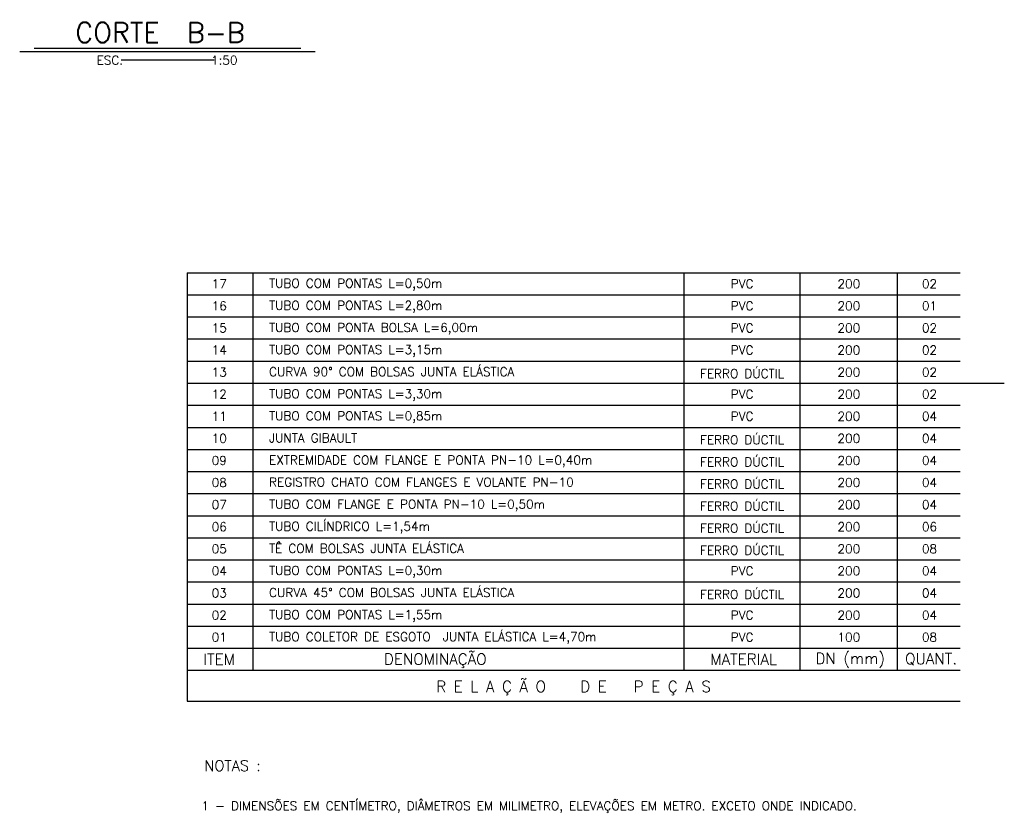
# Model space of a CAD drawing. Extents: x 7029 to 12036, y 4380 to 7055.
# Tile 9 of 12: x 9911 to 11025, y 5219 to 6118. Entities that reach past the tile are written whole.
import ezdxf
from ezdxf.enums import TextEntityAlignment as Align

# ---------------------------------------------------------------- set-up
doc = ezdxf.new("R2010")
doc.units = 0
doc.header["$LTSCALE"] = 0.1
doc.header["$MEASUREMENT"] = 0
for name, color, linetype in [('PADRÃO', 4, 'CONTINUOUS'), ('RELAÇÀO', 2, 'CONTINUOUS'), ('RELAÇÃO', 2, 'CONTINUOUS'), ('TEXTO', 2, 'CONTINUOUS')]:
    doc.layers.add(name, color=color, linetype=linetype)
doc.styles.add('ROMAMS', font='ROMANS.shx', dxfattribs={"height": 1.2})
doc.styles.add('ROMAND', font='ROMANS.SHX', dxfattribs={"oblique": 15, "height": 800})
doc.styles.add('ROMANS', font='ROMANS.shx')

msp = doc.modelspace()

# ---------------------------------------------------------------- linework, layer by layer
at = {"layer": 'PADRÃO', "color": 2}
msp.add_line((10975.3, 5706.2), (11025.3, 5706.2), dxfattribs=at)
at = {"layer": 'RELAÇÀO', "color": 5}
msp.add_line((10100.3, 5831.2), (10100.3, 5346.2), dxfattribs=at)
at = {"layer": 'RELAÇÃO', "color": 3}
for p, q in [((10100.3, 5831.2), (10975.3, 5831.2)), ((10100.3, 5806.2), (10975.3, 5806.2)), ((10100.3, 5781.2), (10975.3, 5781.2)), ((10100.3, 5756.2), (10975.3, 5756.2)), ((10100.3, 5731.2), (10975.3, 5731.2)), ((10100.3, 5706.2), (10975.3, 5706.2)), ((10100.3, 5681.2), (10975.3, 5681.2)), ((10100.3, 5656.2), (10975.3, 5656.2)), ((10100.3, 5631.2), (10975.3, 5631.2)), ((10100.3, 5606.2), (10975.3, 5606.2)), ((10100.3, 5581.2), (10975.3, 5581.2)), ((10100.3, 5556.2), (10975.3, 5556.2)), ((10100.3, 5531.2), (10975.3, 5531.2)), ((10100.3, 5506.2), (10975.3, 5506.2)), ((10100.3, 5481.2), (10975.3, 5481.2)), ((10100.3, 5456.2), (10975.3, 5456.2)), ((10100.3, 5431.2), (10975.3, 5431.2))]:
    msp.add_line(p, q, dxfattribs=at)
at = {"layer": 'RELAÇÃO', "color": 4}
for p, q in [((10174.5, 5831.2), (10174.5, 5381.2)), ((10662.7, 5381.2), (10662.7, 5831.2)), ((10794.3, 5381.2), (10794.3, 5831.2)), ((10904.3, 5381.2), (10904.3, 5831.2))]:
    msp.add_line(p, q, dxfattribs=at)
at = {"layer": 'RELAÇÃO', "color": 5}
for p, q in [((10100.3, 5406.2), (10975.3, 5406.2)), ((10100.3, 5381.2), (10975.3, 5381.2)), ((10100.3, 5346.2), (10975.3, 5346.2))]:
    msp.add_line(p, q, dxfattribs=at)
at = {"layer": 'TEXTO', "color": 7, "ltscale": 0.3}
msp.add_line((9910.6, 6081.5), (10245.2, 6081.5), dxfattribs=at)
at = {"layer": 'TEXTO', "color": 6, "ltscale": 0.3}
msp.add_line((9927, 6085.5), (10228.8, 6085.5), dxfattribs=at)
at = {"layer": 'TEXTO', "ltscale": 0.3}
msp.add_line((10130.9, 6071.7), (10025.4, 6071.7), dxfattribs=at)

# ---------------------------------------------------------------- texts
at = {"layer": 'RELAÇÃO', "style": 'ROMANS'}
for s, p in [('17', (10136.5, 5818.7)), ('PVC', (10728.5, 5818.7)), ('200', (10849.3, 5818.7)), ('02', (10940.6, 5818.7)), ('16', (10136.5, 5793.7)), ('PVC', (10728.5, 5793.7)), ('200', (10849.3, 5793.7)), ('01', (10940.6, 5793.7)), ('15', (10136.5, 5768.7)), ('PVC', (10728.5, 5768.7)), ('200', (10849.3, 5768.7)), ('02', (10940.6, 5768.7)), ('14', (10136.5, 5743.7)), ('PVC', (10728.5, 5743.7)), ('200', (10849.3, 5743.7)), ('02', (10940.6, 5743.7)), ('13', (10136.5, 5718.7)), ('FERRO DÚCTIL', (10728.5, 5718.7)), ('200', (10849.3, 5718.7)), ('02', (10940.6, 5718.7)), ('12', (10136.5, 5693.7)), ('PVC', (10728.5, 5693.7)), ('200', (10849.3, 5693.7)), ('02', (10940.6, 5693.7)), ('11', (10136.5, 5668.7)), ('PVC', (10728.5, 5668.7)), ('200', (10849.3, 5668.7)), ('04', (10940.6, 5668.7)), ('FERRO DÚCTIL', (10728.5, 5643.7)), ('10', (10136.5, 5643.7)), ('200', (10849.3, 5643.7)), ('04', (10940.6, 5643.7)), ('09', (10136.5, 5618.7)), ('FERRO DÚCTIL', (10728.5, 5618.7)), ('200', (10849.3, 5618.7)), ('04', (10940.6, 5618.7)), ('08', (10136.5, 5593.7)), ('FERRO DÚCTIL', (10728.5, 5593.7)), ('200', (10849.3, 5593.7)), ('04', (10940.6, 5593.7)), ('07', (10136.5, 5568.7)), ('FERRO DÚCTIL', (10728.5, 5568.7)), ('200', (10849.3, 5568.7)), ('04', (10940.6, 5568.7)), ('FERRO DÚCTIL', (10728.5, 5543.7)), ('06', (10136.5, 5543.7)), ('200', (10849.3, 5543.7)), ('06', (10940.6, 5543.7)), ('05', (10136.5, 5518.7)), ('FERRO DÚCTIL', (10728.5, 5518.7)), ('200', (10849.3, 5518.7)), ('08', (10940.6, 5518.7)), ('04', (10136.5, 5493.7)), ('PVC', (10728.5, 5493.7)), ('200', (10849.3, 5493.7)), ('04', (10940.6, 5493.7)), ('03', (10136.5, 5468.7)), ('FERRO DÚCTIL', (10728.5, 5468.7)), ('200', (10849.3, 5468.7)), ('04', (10940.6, 5468.7)), ('02', (10136.5, 5443.7)), ('PVC', (10728.5, 5443.7)), ('200', (10849.3, 5443.7)), ('04', (10940.6, 5443.7)), ('01', (10136.5, 5418.7)), ('PVC', (10728.5, 5418.7)), ('100', (10849.3, 5418.7)), ('08', (10940.6, 5418.7))]:
    msp.add_text(s, height=10, dxfattribs=at).set_placement(p, align=Align.MIDDLE)
for s, p in [('TUBO COM PONTAS L=0,50m', (10192.9, 5814.2)), ('TUBO COM PONTAS L=2,80m', (10192.9, 5789.2)), ('TUBO COM PONTA BOLSA L=6,00m', (10192.9, 5764.2)), ('TUBO COM PONTAS L=3,15m', (10192.9, 5739.2)), ('CURVA 90%%D COM BOLSAS JUNTA ELÁSTICA', (10192.9, 5714.2)), ('TUBO COM PONTAS L=3,30m', (10192.9, 5689.2)), ('TUBO COM PONTAS L=0,85m', (10192.9, 5664.2)), ('JUNTA GIBAULT', (10192.9, 5639.2)), ('EXTREMIDADE COM FLANGE E PONTA PN-10 L=0,40m', (10192.9, 5614.2)), ('REGISTRO CHATO COM FLANGES E VOLANTE PN-10', (10192.9, 5589.2)), ('TUBO COM FLANGE E PONTA PN-10 L=0,50m', (10192.9, 5564.2)), ('TUBO CILÍNDRICO L=1,54m', (10192.9, 5539.2)), ('TÊ COM BOLSAS JUNTA ELÁSTICA', (10192.9, 5514.2)), ('TUBO COM PONTAS L=0,30m', (10192.9, 5489.2)), ('CURVA 45%%D COM BOLSAS JUNTA ELÁSTICA', (10192.9, 5464.2)), ('TUBO COM PONTAS L=1,55m', (10192.9, 5439.2)), ('TUBO COLETOR DE ESGOTO  JUNTA ELÁSTICA L=4,70m', (10192.9, 5414.2))]:
    msp.add_text(s, height=10, dxfattribs=at).set_placement(p)
at = {"layer": 'RELAÇÃO', "color": 4, "style": 'ROMANS'}
for s, height, p in [('ITEM', 12.5, (10136.5, 5393.7)), ('DENOMINAÇÃO', 12.5, (10381.1, 5393.7)), ('MATERIAL', 12.5, (10730.2, 5393.7)), ('DN (mm)', 12.5, (10850.9, 5393.7)), ('QUANT.', 12.5, (10942.4, 5393.7)), ('R E L A Ç Ã O   D E   P E Ç A S', 12.5, (10537.6, 5362.7)), ('NOTAS :', 12, (10151.6, 5273.2))]:
    msp.add_text(s, height=height, dxfattribs=at).set_placement(p, align=Align.MIDDLE)
at = {"layer": 'TEXTO', "color": 5, "ltscale": 0.3, "style": 'ROMAND'}
msp.add_text('CORTE  B-B ', height=22.5, rotation=360, dxfattribs=at).set_placement((10077.2, 6103), align=Align.MIDDLE)
at = {"layer": 'TEXTO', "ltscale": 0.3, "style": 'ROMANS'}
msp.add_text('ESC.             1:50', height=10, rotation=360, dxfattribs=at).set_placement((10077.4, 6071.7), align=Align.MIDDLE)
at = {"layer": 'TEXTO', "linetype": 'CONTINUOUS', "style": 'ROMAMS'}
msp.add_text('1 - DIMENSÕES EM CENTÍMETRO, DIÂMETROS EM MILIMETRO, ELEVAÇÕES EM METRO. EXCETO ONDE INDICADO.', height=10, dxfattribs=at).set_placement((10116.4, 5222.8))

doc.saveas('drawing.dxf')
